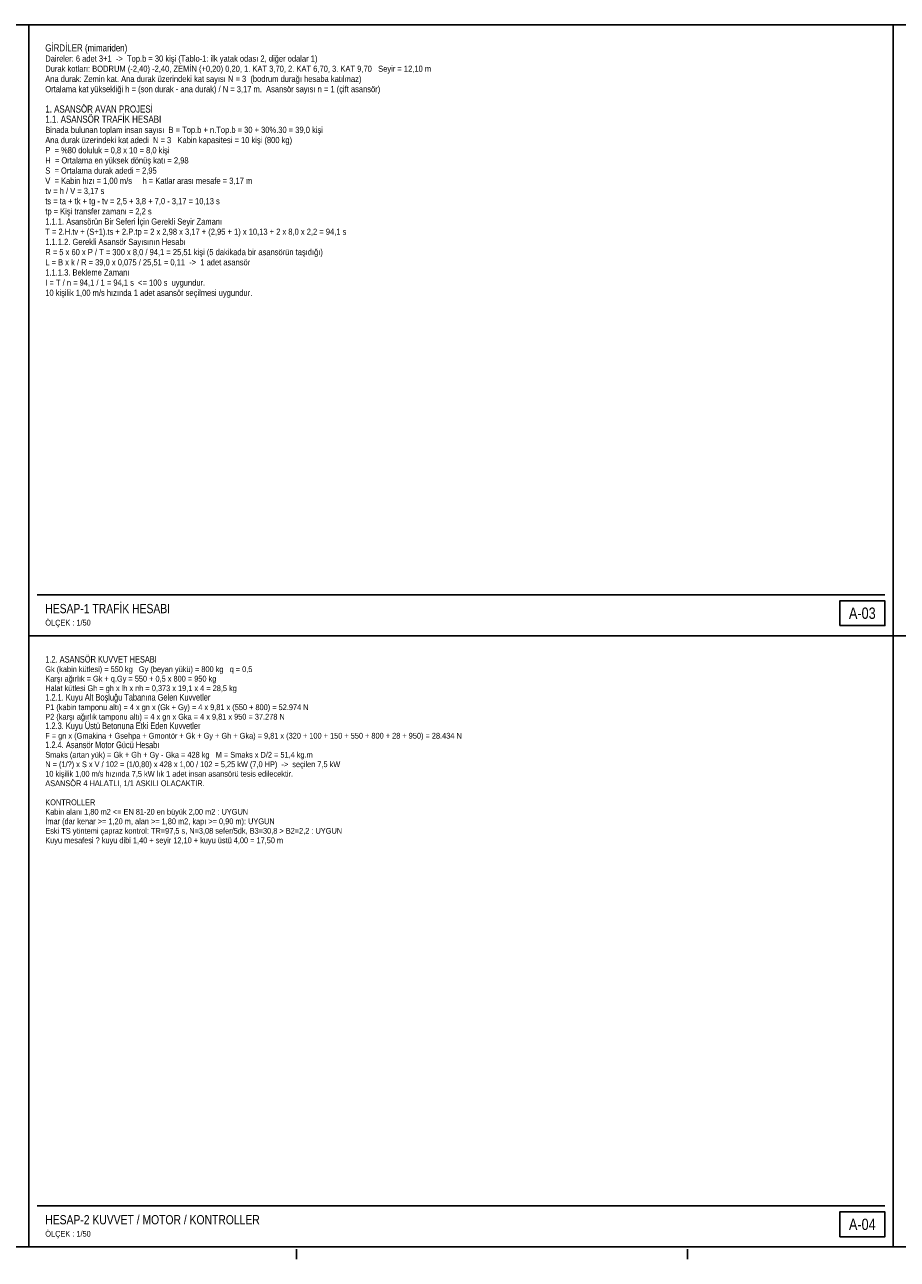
# Model space of a CAD drawing. Header units: centimetres. Extents: x 0 to 14595, y -30 to 2970.
# Tile 12 of 37: x 2290 to 4410, y -30 to 2970. Entities that reach past the tile are written whole.
import ezdxf
from ezdxf.enums import TextEntityAlignment as Align

# ---------------------------------------------------------------- set-up
doc = ezdxf.new("R2010")
doc.units = ezdxf.units.CM
doc.linetypes.add('CENTER', pattern=[40, 25, -5, 5, -5])
for name, color, linetype in [('ASN-ANTET', 4, 'CONTINUOUS'), ('ASN-BASLIK', 5, 'CONTINUOUS'), ('ASN-CERCEVE', 7, 'CONTINUOUS'), ('ASN-EKSEN', 8, 'CENTER'), ('ASN-YAZI', 4, 'CONTINUOUS')]:
    doc.layers.add(name, color=color, linetype=linetype)
doc.styles.get("Standard").update_dxf_attribs({"font": 'arial.ttf', "width": 0.8})

msp = doc.modelspace()

# ---------------------------------------------------------------- linework, layer by layer
at = {"layer": 'ASN-ANTET'}
for p, q in [((2320, 1585), (4380, 1585)), ((2320, 100), (4380, 100))]:
    msp.add_line(p, q, dxfattribs=at)
for points in [[(4270, 1510), (4380, 1510), (4380, 1570), (4270, 1570)], [(4270, 25), (4380, 25), (4380, 85), (4270, 85)]]:
    msp.add_lwpolyline(points, close=True, dxfattribs=at)
at = {"layer": 'ASN-CERCEVE'}
for p, q in [((2300, 0), (2300, 2970)), ((4400, 0), (4400, 2970)), ((2300, 1485), (4400, 1485)), ((4400, 1485), (6500, 1485))]:
    msp.add_line(p, q, dxfattribs=at)
for points in [[(0, 0), (14595, 0), (14595, 2970), (0, 2970)], [(100, 0), (14570, 0), (14570, 2970), (100, 2970)]]:
    msp.add_lwpolyline(points, close=True, dxfattribs=at)
at = {"layer": 'ASN-EKSEN'}
for p, q in [((2950, -30), (2950, -5)), ((3900, -30), (3900, -5))]:
    msp.add_line(p, q, dxfattribs=at)

# ---------------------------------------------------------------- texts
at = {"layer": 'ASN-ANTET', "width": 0.8}
for s, p in [('A-03', (4325, 1540)), ('A-04', (4325, 55))]:
    msp.add_text(s, height=27.5, dxfattribs=at).set_placement(p, align=Align.MIDDLE_CENTER)
for p in [(2340, 1510), (2340, 25)]:
    msp.add_text('ÖLÇEK : 1/50', height=14, dxfattribs=at).set_placement(p)
at = {"layer": 'ASN-BASLIK', "width": 0.8}
for s, height, p in [('GİRDİLER (mimariden)', 17.25, (2340, 2905)), ('1. ASANSÖR AVAN PROJESİ', 17.25, (2340, 2756.5)), ('1.1. ASANSÖR TRAFİK HESABI', 17.25, (2340, 2731.8)), ('HESAP-1 TRAFİK HESABI', 22.5, (2340, 1540)), ('1.2. ASANSÖR KUVVET HESABI', 16.1, (2340, 1420)), ('1.2.1. Kuyu Alt Boşluğu Tabanına Gelen Kuvvetler', 16.1, (2340, 1327.6)), ('1.2.3. Kuyu Üstü Betonuna Etki Eden Kuvvetler', 16.1, (2340, 1258.3)), ('1.2.4. Asansör Motor Gücü Hesabı', 16.1, (2340, 1212.1)), ('HESAP-2 KUVVET / MOTOR / KONTROLLER', 22.5, (2340, 55))]:
    msp.add_text(s, height=height, dxfattribs=at).set_placement(p)
at = {"layer": 'ASN-YAZI', "width": 0.8}
for s, height, p in [('Daireler: 6 adet 3+1  ->  Top.b = 30 kişi (Tablo-1: ilk yatak odası 2, diğer odalar 1)', 15, (2340, 2880.2)), ('Durak kotları: BODRUM (-2,40) -2,40, ZEMİN (+0,20) 0,20, 1. KAT 3,70, 2. KAT 6,70, 3. KAT 9,70   Seyir = 12,10 m', 15, (2340, 2855.5)), ('Ana durak: Zemin kat. Ana durak üzerindeki kat sayısı N = 3  (bodrum durağı hesaba katılmaz)', 15, (2340, 2830.8)), ('Ortalama kat yüksekliği h = (son durak - ana durak) / N = 3,17 m.  Asansör sayısı n = 1 (çift asansör)', 15, (2340, 2806)), ('Ana durak üzerindeki kat adedi  N = 3   Kabin kapasitesi = 10 kişi (800 kg)', 15, (2340, 2682.2)), ('Binada bulunan toplam insan sayısı  B = Top.b + n.Top.b = 30 + 30%.30 = 39,0 kişi', 15, (2340, 2707)), ('P  = %80 doluluk = 0,8 x 10 = 8,0 kişi', 15, (2340, 2657.5)), ('H  = Ortalama en yüksek dönüş katı = 2,98', 15, (2340, 2632.8)), ('S  = Ortalama durak adedi = 2,95', 15, (2340, 2608)), ('V  = Kabin hızı = 1,00 m/s     h = Katlar arası mesafe = 3,17 m', 15, (2340, 2583.2)), ('tv = h / V = 3,17 s', 15, (2340, 2558.5)), ('ts = ta + tk + tg - tv = 2,5 + 3,8 + 7,0 - 3,17 = 10,13 s', 15, (2340, 2533.8)), ('tp = Kişi transfer zamanı = 2,2 s', 15, (2340, 2509)), ('1.1.1. Asansörün Bir Seferi İçin Gerekli Seyir Zamanı', 15, (2340, 2484.2)), ('T = 2.H.tv + (S+1).ts + 2.P.tp = 2 x 2,98 x 3,17 + (2,95 + 1) x 10,13 + 2 x 8,0 x 2,2 = 94,1 s', 15, (2340, 2459.5)), ('1.1.1.2. Gerekli Asansör Sayısının Hesabı', 15, (2340, 2434.8)), ('R = 5 x 60 x P / T = 300 x 8,0 / 94,1 = 25,51 kişi (5 dakikada bir asansörün taşıdığı)', 15, (2340, 2410)), ('L = B x k / R = 39,0 x 0,075 / 25,51 = 0,11  ->  1 adet asansör', 15, (2340, 2385.2)), ('1.1.1.3. Bekleme Zamanı', 15, (2340, 2360.5)), ('I = T / n = 94,1 / 1 = 94,1 s  <= 100 s  uygundur.', 15, (2340, 2335.8)), ('10 kişilik 1,00 m/s hızında 1 adet asansör seçilmesi uygundur.', 15, (2340, 2311)), ('Gk (kabin kütlesi) = 550 kg   Gy (beyan yükü) = 800 kg   q = 0,5', 14, (2340, 1396.9)), ('Karşı ağırlık = Gk + q.Gy = 550 + 0,5 x 800 = 950 kg', 14, (2340, 1373.8)), ('Halat kütlesi Gh = gh x lh x nh = 0,373 x 19,1 x 4 = 28,5 kg', 14, (2340, 1350.7)), ('P1 (kabin tamponu altı) = 4 x gn x (Gk + Gy) = 4 x 9,81 x (550 + 800) = 52.974 N', 14, (2340, 1304.5)), ('P2 (karşı ağırlık tamponu altı) = 4 x gn x Gka = 4 x 9,81 x 950 = 37.278 N', 14, (2340, 1281.4)), ('F = gn x (Gmakina + Gsehpa + Gmontör + Gk + Gy + Gh + Gka) = 9,81 x (320 + 100 + 150 + 550 + 800 + 28 + 950) = 28.434 N', 14, (2340, 1235.2)), ('Smaks (artan yük) = Gk + Gh + Gy - Gka = 428 kg   M = Smaks x D/2 = 51,4 kg.m', 14, (2340, 1189)), ('N = (1/?) x S x V / 102 = (1/0,80) x 428 x 1,00 / 102 = 5,25 kW (7,0 HP)  ->  seçilen 7,5 kW', 14, (2340, 1165.9)), ('10 kişilik 1,00 m/s hızında 7,5 kW lık 1 adet insan asansörü tesis edilecektir.', 14, (2340, 1142.8)), ('ASANSÖR 4 HALATLI, 1/1 ASKILI OLACAKTIR.', 14, (2340, 1119.7)), ('KONTROLLER', 14, (2340, 1073.5)), ('Kabin alanı 1,80 m2 <= EN 81-20 en büyük 2,00 m2 : UYGUN', 14, (2340, 1050.4)), ('İmar (dar kenar >= 1,20 m, alan >= 1,80 m2, kapı >= 0,90 m): UYGUN', 14, (2340, 1027.3)), ('Eski TS yöntemi çapraz kontrol: TR=97,5 s, N=3,08 sefer/5dk, B3=30,8 > B2=2,2 : UYGUN', 14, (2340, 1004.2)), ('Kuyu mesafesi ? kuyu dibi 1,40 + seyir 12,10 + kuyu üstü 4,00 = 17,50 m', 14, (2340, 981.1))]:
    msp.add_text(s, height=height, dxfattribs=at).set_placement(p)

doc.saveas('drawing.dxf')
